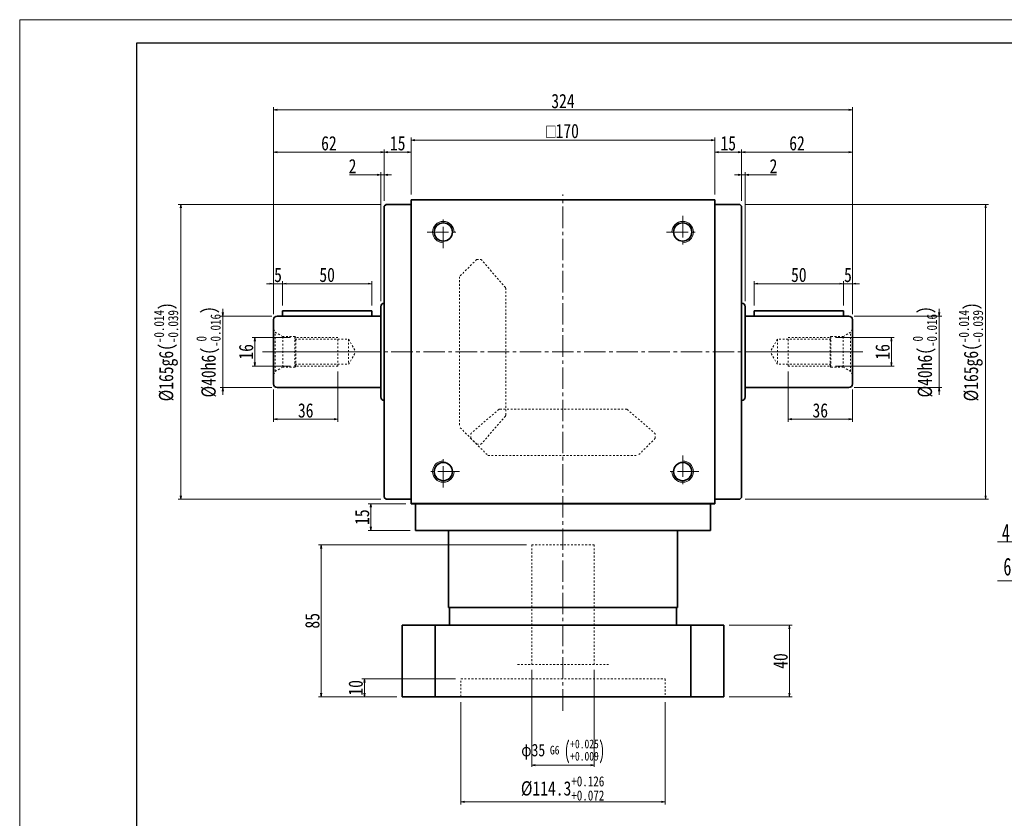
# Model space of a CAD drawing. Header units: millimetres. Extents: x -6 to 1156, y 0 to 776.
# Tile 2 of 6: x 0 to 551, y 329 to 776. Entities that reach past the tile are written whole.
import ezdxf

# ---------------------------------------------------------------- set-up
doc = ezdxf.new("R2010")
doc.units = ezdxf.units.MM
doc.linetypes.add('点画线', pattern=[18, 12, -2, 2, -2])
doc.linetypes.add('虚线', pattern=[2, 1, -1])
for name, color, linetype, lineweight in [('中心线层', 1, '点画线', 18), ('图框_外框线', 7, 'Continuous', 18), ('尺寸线层', 3, 'Continuous', 18), ('粗实线', 7, 'Continuous', 40), ('粗实线层', 7, 'Continuous', 35), ('虚线层', 6, '虚线', 18)]:
    doc.layers.add(name, color=color, linetype=linetype, lineweight=lineweight)
doc.styles.add('宋体', font='txt', dxfattribs={"width": 0.8})
doc.styles.add('标准', font='txt', dxfattribs={"width": 0.667})
doc.dimstyles.new('A水平标注$0', dxfattribs={"dimtxt": 3.5, "dimasz": 2, "dimexe": 1.5, "dimexo": 3, "dimgap": 1.1, "dimtad": 1, "dimtoh": 1, "dimdec": 4, "dimdsep": 46, "dimtxsty": '宋体', "dimblk": 'OPEN', "dimcen": 3, "dimclrd": 3, "dimclre": 3, "dimclrt": 6, "dimadec": 0, "dimazin": 0, "dimtm": 1e-09, "dimtfac": 1, "dimtdec": 4, "dimtix": 1, "dimtmove": 0, "dimatfit": 3, "dimldrblk": 'OPEN', "dimfxl": 0, "dimlwd": 13, "dimlwe": 13, "dimarcsym": 0})
doc.dimstyles.new('D直径标注φ25', dxfattribs={"dimtxt": 3.5, "dimasz": 2, "dimexe": 1, "dimexo": 3, "dimtad": 1, "dimtoh": 1, "dimdec": 1, "dimdsep": 46, "dimtxsty": '宋体', "dimblk": 'OPEN', "dimcen": 3, "dimclrd": 3, "dimclre": 3, "dimclrt": 130, "dimadec": 0, "dimazin": 0, "dimtm": 1e-09, "dimtfac": 1, "dimtdec": 1, "dimtmove": 0, "dimatfit": 0, "dimldrblk": 'OPEN', "dimfxl": 0, "dimlwd": 13, "dimlwe": 13, "dimarcsym": 0})

# ---------------------------------------------------------------- blocks, each defined once
blk = doc.blocks.new('m16螺纹中心孔_7_2')
at = {"layer": '中心线层', "linetype": '点画线', "lineweight": 18}
blk.add_line((49.71, 0), (-4.25, 0), dxfattribs=at)
at = {"layer": '粗实线层', "color": 6, "linetype": '虚线', "lineweight": 18}
for p, q in [((0, -12.65), (0, 12.65)), ((0, 12.65), (0.99, 10.93)), ((5.2, 8.5), (0.99, 10.93)), ((0.99, -10.93), (0.99, 10.93)), ((12, 8.5), (5.2, 8.5)), ((5.2, -8.5), (5.2, 8.5)), ((12.5, 8), (12, 8.5)), ((12, -8.5), (12, 8.5)), ((12, 7), (42, 7)), ((36, 8), (12.5, 8)), ((12.5, -8), (12.5, 8)), ((36, -8), (36, 8)), ((42, 7), (46.04, 0)), ((42, 7), (42, -7)), ((42, -7), (46.04, 0)), ((0, -12.65), (0.99, -10.93)), ((5.2, -8.5), (0.99, -10.93)), ((12, -8.5), (5.2, -8.5)), ((12, -7), (42, -7)), ((12.5, -8), (12, -8.5)), ((36, -8), (12.5, -8))]:
    blk.add_line(p, q, dxfattribs=at)
blk = doc.blocks.new('_Open')
at = {"color": 0, "linetype": 'ByBlock', "lineweight": -2}
for p, q in [((-1, 0.17), (0, 0)), ((-1, -0.17), (0, 0)), ((0, 0), (-1, 0))]:
    blk.add_line(p, q, dxfattribs=at)
blk = doc.blocks.new('*D16')
at = {"layer": 'Defpoints', "color": 0}
for p in [(389.08, 708.92), (219.08, 675.46), (389.08, 675.46)]:
    blk.add_point(p, dxfattribs=at)
at = {"layer": '尺寸线层', "color": 3, "lineweight": 13}
for p, q in [((219.08, 678.46), (219.08, 710.42)), ((221.08, 708.92), (387.08, 708.92)), ((389.08, 678.46), (389.08, 710.42))]:
    blk.add_line(p, q, dxfattribs=at)
at = {"layer": '尺寸线层', "color": 3, "lineweight": 13, "xscale": 2, "yscale": 2, "zscale": 2, "rotation": 180}
blk.add_blockref('_Open', (219.08, 708.92), dxfattribs=at)
at = {"layer": '尺寸线层', "color": 3, "lineweight": 13, "xscale": 2, "yscale": 2, "zscale": 2}
blk.add_blockref('_Open', (389.08, 708.92), dxfattribs=at)
at = {"layer": '尺寸线层', "color": 6, "insert": (303.86, 713.96), "char_height": 8, "attachment_point": 5, "style": '宋体'}
blk.add_mtext('{\\famgdt|b0|i0|c0|p0;o}{170}', dxfattribs=at)
blk = doc.blocks.new('*D17')
at = {"layer": 'Defpoints', "color": 0}
for p in [(204.08, 702.21), (219.08, 675.46), (204.08, 671.96)]:
    blk.add_point(p, dxfattribs=at)
at = {"layer": '尺寸线层', "color": 3, "lineweight": 13}
for p, q in [((204.08, 674.96), (204.08, 703.71)), ((217.08, 702.21), (206.08, 702.21)), ((219.08, 678.46), (219.08, 703.71))]:
    blk.add_line(p, q, dxfattribs=at)
at = {"layer": '尺寸线层', "color": 3, "lineweight": 13, "xscale": 2, "yscale": 2, "zscale": 2, "rotation": 180}
blk.add_blockref('_Open', (204.08, 702.21), dxfattribs=at)
at = {"layer": '尺寸线层', "color": 3, "lineweight": 13, "xscale": 2, "yscale": 2, "zscale": 2}
blk.add_blockref('_Open', (219.08, 702.21), dxfattribs=at)
at = {"layer": '尺寸线层', "color": 6, "insert": (211.58, 707.1), "char_height": 8, "attachment_point": 5, "style": '宋体'}
blk.add_mtext('15', dxfattribs=at)
blk = doc.blocks.new('*D18')
at = {"layer": 'Defpoints', "color": 0}
for p in [(404.08, 702.21), (389.08, 675.46), (404.08, 671.96)]:
    blk.add_point(p, dxfattribs=at)
at = {"layer": '尺寸线层', "color": 3, "lineweight": 13}
for p, q in [((389.08, 678.46), (389.08, 703.71)), ((391.08, 702.21), (402.08, 702.21)), ((404.08, 674.96), (404.08, 703.71))]:
    blk.add_line(p, q, dxfattribs=at)
at = {"layer": '尺寸线层', "color": 3, "lineweight": 13, "xscale": 2, "yscale": 2, "zscale": 2, "rotation": 180}
blk.add_blockref('_Open', (389.08, 702.21), dxfattribs=at)
at = {"layer": '尺寸线层', "color": 3, "lineweight": 13, "xscale": 2, "yscale": 2, "zscale": 2}
blk.add_blockref('_Open', (404.08, 702.21), dxfattribs=at)
at = {"layer": '尺寸线层', "color": 6, "insert": (396.58, 707.1), "char_height": 8, "attachment_point": 5, "style": '宋体'}
blk.add_mtext('15', dxfattribs=at)
blk = doc.blocks.new('*D19')
at = {"layer": 'Defpoints', "color": 0}
for p in [(142.08, 702.21), (204.08, 671.96), (142.08, 608.46)]:
    blk.add_point(p, dxfattribs=at)
at = {"layer": '尺寸线层', "color": 3, "lineweight": 13}
for p, q in [((142.08, 611.46), (142.08, 703.71)), ((202.08, 702.21), (144.08, 702.21)), ((204.08, 674.96), (204.08, 703.71))]:
    blk.add_line(p, q, dxfattribs=at)
at = {"layer": '尺寸线层', "color": 3, "lineweight": 13, "xscale": 2, "yscale": 2, "zscale": 2, "rotation": 180}
blk.add_blockref('_Open', (142.08, 702.21), dxfattribs=at)
at = {"layer": '尺寸线层', "color": 3, "lineweight": 13, "xscale": 2, "yscale": 2, "zscale": 2}
blk.add_blockref('_Open', (204.08, 702.21), dxfattribs=at)
at = {"layer": '尺寸线层', "color": 6, "insert": (173.08, 707.12), "char_height": 8, "attachment_point": 5, "style": '宋体'}
blk.add_mtext('62', dxfattribs=at)
blk = doc.blocks.new('*D20')
at = {"layer": 'Defpoints', "color": 0}
for p in [(202.08, 689.47), (204.08, 671.96), (202.08, 615.71)]:
    blk.add_point(p, dxfattribs=at)
at = {"layer": '尺寸线层', "color": 3, "lineweight": 13}
for p, q in [((184.53, 689.47), (189.07, 689.47)), ((189.07, 689.47), (200.08, 689.47)), ((202.08, 618.71), (202.08, 690.97)), ((204.08, 689.47), (202.08, 689.47)), ((204.08, 674.96), (204.08, 690.97)), ((206.08, 689.47), (208.08, 689.47))]:
    blk.add_line(p, q, dxfattribs=at)
at = {"layer": '尺寸线层', "color": 3, "lineweight": 13, "xscale": 2, "yscale": 2, "zscale": 2}
blk.add_blockref('_Open', (202.08, 689.47), dxfattribs=at)
at = {"layer": '尺寸线层', "color": 3, "lineweight": 13, "xscale": 2, "yscale": 2, "zscale": 2, "rotation": 180}
blk.add_blockref('_Open', (204.08, 689.47), dxfattribs=at)
at = {"layer": '尺寸线层', "color": 6, "insert": (186.3, 694.34), "char_height": 8, "attachment_point": 5, "style": '宋体'}
blk.add_mtext('2', dxfattribs=at)
blk = doc.blocks.new('*D21')
at = {"layer": 'Defpoints', "color": 0}
for p in [(466.08, 702.21), (404.08, 671.96), (466.08, 608.46)]:
    blk.add_point(p, dxfattribs=at)
at = {"layer": '尺寸线层', "color": 3, "lineweight": 13}
for p, q in [((404.08, 674.96), (404.08, 703.71)), ((406.08, 702.21), (464.08, 702.21)), ((466.08, 611.46), (466.08, 703.71))]:
    blk.add_line(p, q, dxfattribs=at)
at = {"layer": '尺寸线层', "color": 3, "lineweight": 13, "xscale": 2, "yscale": 2, "zscale": 2, "rotation": 180}
blk.add_blockref('_Open', (404.08, 702.21), dxfattribs=at)
at = {"layer": '尺寸线层', "color": 3, "lineweight": 13, "xscale": 2, "yscale": 2, "zscale": 2}
blk.add_blockref('_Open', (466.08, 702.21), dxfattribs=at)
at = {"layer": '尺寸线层', "color": 6, "insert": (435.08, 707.12), "char_height": 8, "attachment_point": 5, "style": '宋体'}
blk.add_mtext('62', dxfattribs=at)
blk = doc.blocks.new('*D22')
at = {"layer": 'Defpoints', "color": 0}
for p in [(406.08, 689.47), (404.08, 671.96), (406.08, 615.71)]:
    blk.add_point(p, dxfattribs=at)
at = {"layer": '尺寸线层', "color": 3, "lineweight": 13}
for p, q in [((402.08, 689.47), (400.08, 689.47)), ((404.08, 674.96), (404.08, 690.97)), ((404.08, 689.47), (406.08, 689.47)), ((406.08, 618.71), (406.08, 690.97)), ((419.1, 689.47), (408.08, 689.47)), ((423.64, 689.47), (419.1, 689.47))]:
    blk.add_line(p, q, dxfattribs=at)
at = {"layer": '尺寸线层', "color": 3, "lineweight": 13, "xscale": 2, "yscale": 2, "zscale": 2}
blk.add_blockref('_Open', (404.08, 689.47), dxfattribs=at)
at = {"layer": '尺寸线层', "color": 3, "lineweight": 13, "xscale": 2, "yscale": 2, "zscale": 2, "rotation": 180}
blk.add_blockref('_Open', (406.08, 689.47), dxfattribs=at)
at = {"layer": '尺寸线层', "color": 6, "insert": (421.87, 694.34), "char_height": 8, "attachment_point": 5, "style": '宋体'}
blk.add_mtext('2', dxfattribs=at)
blk = doc.blocks.new('*D23')
at = {"layer": 'Defpoints', "color": 0}
for p in [(142.08, 725.81), (142.08, 608.46), (466.08, 608.46)]:
    blk.add_point(p, dxfattribs=at)
at = {"layer": '尺寸线层', "color": 3, "lineweight": 13}
for p, q in [((142.08, 611.46), (142.08, 727.31)), ((464.08, 725.81), (144.08, 725.81)), ((466.08, 611.46), (466.08, 727.31))]:
    blk.add_line(p, q, dxfattribs=at)
at = {"layer": '尺寸线层', "color": 3, "lineweight": 13, "xscale": 2, "yscale": 2, "zscale": 2, "rotation": 180}
blk.add_blockref('_Open', (142.08, 725.81), dxfattribs=at)
at = {"layer": '尺寸线层', "color": 3, "lineweight": 13, "xscale": 2, "yscale": 2, "zscale": 2}
blk.add_blockref('_Open', (466.08, 725.81), dxfattribs=at)
at = {"layer": '尺寸线层', "color": 6, "insert": (304.08, 730.72), "char_height": 8, "attachment_point": 5, "style": '宋体'}
blk.add_mtext('324', dxfattribs=at)
blk = doc.blocks.new('*D24')
at = {"layer": 'Defpoints', "color": 0}
for p in [(144.08, 610.46), (113.64, 570.46), (144.08, 570.46)]:
    blk.add_point(p, dxfattribs=at)
at = {"layer": '尺寸线层', "color": 3, "lineweight": 13}
for p, q in [((113.64, 612.46), (113.64, 614.46)), ((141.08, 610.46), (112.14, 610.46)), ((113.64, 610.46), (113.64, 570.46)), ((141.08, 570.46), (112.14, 570.46)), ((113.64, 568.46), (113.64, 566.46))]:
    blk.add_line(p, q, dxfattribs=at)
at = {"layer": '尺寸线层', "color": 3, "lineweight": 13, "xscale": 2, "yscale": 2, "zscale": 2}
for p, rotation in [((113.64, 610.46), 270), ((113.64, 570.46), 90)]:
    blk.add_blockref('_Open', p, dxfattribs=dict(at, rotation=rotation))
at = {"layer": '尺寸线层', "color": 6, "insert": (105.67, 590.46), "char_height": 8, "attachment_point": 5, "rotation": 90, "style": '宋体'}
blk.add_mtext('{\\A1;\\A1;%%C40h6({\\H0.707107x;\\S 0^ -0.016;})}', dxfattribs=at)
blk = doc.blocks.new('*D25')
at = {"layer": 'Defpoints', "color": 0}
for p in [(205.08, 672.96), (90.16, 507.96), (205.08, 507.96)]:
    blk.add_point(p, dxfattribs=at)
at = {"layer": '尺寸线层', "color": 3, "lineweight": 13}
for p, q in [((202.08, 672.96), (88.66, 672.96)), ((90.16, 670.96), (90.16, 509.96)), ((202.08, 507.96), (88.66, 507.96))]:
    blk.add_line(p, q, dxfattribs=at)
at = {"layer": '尺寸线层', "color": 3, "lineweight": 13, "xscale": 2, "yscale": 2, "zscale": 2}
for p, rotation in [((90.16, 672.96), 90), ((90.16, 507.96), 270)]:
    blk.add_blockref('_Open', p, dxfattribs=dict(at, rotation=rotation))
at = {"layer": '尺寸线层', "color": 6, "insert": (81.93, 590.46), "char_height": 8, "attachment_point": 5, "rotation": 90, "style": '宋体'}
blk.add_mtext('{\\A1;\\A1;%%C165g6({\\H0.707107x;\\S-0.014^ -0.039;})}', dxfattribs=at)
blk = doc.blocks.new('*D26')
at = {"layer": 'Defpoints', "color": 0}
for p in [(154.58, 598.46), (131.65, 582.46), (154.58, 582.46)]:
    blk.add_point(p, dxfattribs=at)
at = {"layer": '尺寸线层', "color": 3, "lineweight": 13}
for p, q in [((151.58, 598.46), (130.15, 598.46)), ((131.65, 596.46), (131.65, 584.46)), ((151.58, 582.46), (130.15, 582.46))]:
    blk.add_line(p, q, dxfattribs=at)
at = {"layer": '尺寸线层', "color": 3, "lineweight": 13, "xscale": 2, "yscale": 2, "zscale": 2}
for p, rotation in [((131.65, 598.46), 90), ((131.65, 582.46), 270)]:
    blk.add_blockref('_Open', p, dxfattribs=dict(at, rotation=rotation))
at = {"layer": '尺寸线层', "color": 6, "insert": (126.74, 590.46), "char_height": 8, "attachment_point": 5, "rotation": 90, "style": '宋体'}
blk.add_mtext('16', dxfattribs=at)
blk = doc.blocks.new('*D27')
at = {"layer": 'Defpoints', "color": 0}
for p in [(178.08, 582.46), (142.08, 572.46), (178.08, 552.72)]:
    blk.add_point(p, dxfattribs=at)
at = {"layer": '尺寸线层', "color": 3, "lineweight": 13}
for p, q in [((178.08, 579.46), (178.08, 551.22)), ((142.08, 569.46), (142.08, 551.22)), ((144.08, 552.72), (176.08, 552.72))]:
    blk.add_line(p, q, dxfattribs=at)
at = {"layer": '尺寸线层', "color": 3, "lineweight": 13, "xscale": 2, "yscale": 2, "zscale": 2, "rotation": 180}
blk.add_blockref('_Open', (142.08, 552.72), dxfattribs=at)
at = {"layer": '尺寸线层', "color": 3, "lineweight": 13, "xscale": 2, "yscale": 2, "zscale": 2}
blk.add_blockref('_Open', (178.08, 552.72), dxfattribs=at)
at = {"layer": '尺寸线层', "color": 6, "insert": (160.08, 557.63), "char_height": 8, "attachment_point": 5, "style": '宋体'}
blk.add_mtext('36', dxfattribs=at)
blk = doc.blocks.new('*D28')
at = {"layer": 'Defpoints', "color": 0}
for p in [(147.08, 628.57), (147.08, 613.46), (142.08, 608.46)]:
    blk.add_point(p, dxfattribs=at)
at = {"layer": '尺寸线层', "color": 3, "lineweight": 13}
for p, q in [((140.08, 628.57), (138.08, 628.57)), ((142.08, 611.46), (142.08, 630.07)), ((142.08, 628.57), (147.08, 628.57)), ((147.08, 616.46), (147.08, 630.07)), ((149.08, 628.57), (151.08, 628.57))]:
    blk.add_line(p, q, dxfattribs=at)
at = {"layer": '尺寸线层', "color": 3, "lineweight": 13, "xscale": 2, "yscale": 2, "zscale": 2}
blk.add_blockref('_Open', (142.08, 628.57), dxfattribs=at)
at = {"layer": '尺寸线层', "color": 3, "lineweight": 13, "xscale": 2, "yscale": 2, "zscale": 2, "rotation": 180}
blk.add_blockref('_Open', (147.08, 628.57), dxfattribs=at)
at = {"layer": '尺寸线层', "color": 6, "insert": (144.58, 633.44), "char_height": 8, "attachment_point": 5, "style": '宋体'}
blk.add_mtext('5', dxfattribs=at)
blk = doc.blocks.new('*D29')
at = {"layer": 'Defpoints', "color": 0}
for p in [(197.08, 628.57), (147.08, 613.46), (197.08, 613.46)]:
    blk.add_point(p, dxfattribs=at)
at = {"layer": '尺寸线层', "color": 3, "lineweight": 13}
for p, q in [((147.08, 616.46), (147.08, 630.07)), ((149.08, 628.57), (195.08, 628.57)), ((197.08, 616.46), (197.08, 630.07))]:
    blk.add_line(p, q, dxfattribs=at)
at = {"layer": '尺寸线层', "color": 3, "lineweight": 13, "xscale": 2, "yscale": 2, "zscale": 2, "rotation": 180}
blk.add_blockref('_Open', (147.08, 628.57), dxfattribs=at)
at = {"layer": '尺寸线层', "color": 3, "lineweight": 13, "xscale": 2, "yscale": 2, "zscale": 2}
blk.add_blockref('_Open', (197.08, 628.57), dxfattribs=at)
at = {"layer": '尺寸线层', "color": 6, "insert": (172.08, 633.48), "char_height": 8, "attachment_point": 5, "style": '宋体'}
blk.add_mtext('50', dxfattribs=at)
blk = doc.blocks.new('*D30')
at = {"layer": 'Defpoints', "color": 0}
for p in [(461.08, 628.57), (461.08, 613.46), (466.08, 608.46)]:
    blk.add_point(p, dxfattribs=at)
at = {"layer": '尺寸线层', "color": 3, "lineweight": 13}
for p, q in [((459.08, 628.57), (457.08, 628.57)), ((461.08, 616.46), (461.08, 630.07)), ((466.08, 628.57), (461.08, 628.57)), ((466.08, 611.46), (466.08, 630.07)), ((468.08, 628.57), (470.08, 628.57))]:
    blk.add_line(p, q, dxfattribs=at)
at = {"layer": '尺寸线层', "color": 3, "lineweight": 13, "xscale": 2, "yscale": 2, "zscale": 2}
blk.add_blockref('_Open', (461.08, 628.57), dxfattribs=at)
at = {"layer": '尺寸线层', "color": 3, "lineweight": 13, "xscale": 2, "yscale": 2, "zscale": 2, "rotation": 180}
blk.add_blockref('_Open', (466.08, 628.57), dxfattribs=at)
at = {"layer": '尺寸线层', "color": 6, "insert": (463.58, 633.44), "char_height": 8, "attachment_point": 5, "style": '宋体'}
blk.add_mtext('5', dxfattribs=at)
blk = doc.blocks.new('*D31')
at = {"layer": 'Defpoints', "color": 0}
for p in [(411.08, 628.57), (411.08, 613.46), (461.08, 613.46)]:
    blk.add_point(p, dxfattribs=at)
at = {"layer": '尺寸线层', "color": 3, "lineweight": 13}
for p, q in [((411.08, 616.46), (411.08, 630.07)), ((459.08, 628.57), (413.08, 628.57)), ((461.08, 616.46), (461.08, 630.07))]:
    blk.add_line(p, q, dxfattribs=at)
at = {"layer": '尺寸线层', "color": 3, "lineweight": 13, "xscale": 2, "yscale": 2, "zscale": 2, "rotation": 180}
blk.add_blockref('_Open', (411.08, 628.57), dxfattribs=at)
at = {"layer": '尺寸线层', "color": 3, "lineweight": 13, "xscale": 2, "yscale": 2, "zscale": 2}
blk.add_blockref('_Open', (461.08, 628.57), dxfattribs=at)
at = {"layer": '尺寸线层', "color": 6, "insert": (436.08, 633.48), "char_height": 8, "attachment_point": 5, "style": '宋体'}
blk.add_mtext('50', dxfattribs=at)
blk = doc.blocks.new('*D32')
at = {"layer": 'Defpoints', "color": 0}
for p in [(430.08, 582.46), (466.08, 572.46), (430.08, 552.72)]:
    blk.add_point(p, dxfattribs=at)
at = {"layer": '尺寸线层', "color": 3, "lineweight": 13}
for p, q in [((430.08, 579.46), (430.08, 551.22)), ((466.08, 569.46), (466.08, 551.22)), ((464.08, 552.72), (432.08, 552.72))]:
    blk.add_line(p, q, dxfattribs=at)
at = {"layer": '尺寸线层', "color": 3, "lineweight": 13, "xscale": 2, "yscale": 2, "zscale": 2, "rotation": 180}
blk.add_blockref('_Open', (430.08, 552.72), dxfattribs=at)
at = {"layer": '尺寸线层', "color": 3, "lineweight": 13, "xscale": 2, "yscale": 2, "zscale": 2}
blk.add_blockref('_Open', (466.08, 552.72), dxfattribs=at)
at = {"layer": '尺寸线层', "color": 6, "insert": (448.08, 557.63), "char_height": 8, "attachment_point": 5, "style": '宋体'}
blk.add_mtext('36', dxfattribs=at)
blk = doc.blocks.new('*D33')
at = {"layer": 'Defpoints', "color": 0}
for p in [(464.08, 610.46), (464.08, 570.46), (514.57, 570.46)]:
    blk.add_point(p, dxfattribs=at)
at = {"layer": '尺寸线层', "color": 3, "lineweight": 13}
for p, q in [((514.57, 612.46), (514.57, 614.46)), ((467.08, 610.46), (516.07, 610.46)), ((514.57, 610.46), (514.57, 570.46)), ((467.08, 570.46), (516.07, 570.46)), ((514.57, 568.46), (514.57, 566.46))]:
    blk.add_line(p, q, dxfattribs=at)
at = {"layer": '尺寸线层', "color": 3, "lineweight": 13, "xscale": 2, "yscale": 2, "zscale": 2}
for p, rotation in [((514.57, 610.46), 270), ((514.57, 570.46), 90)]:
    blk.add_blockref('_Open', p, dxfattribs=dict(at, rotation=rotation))
at = {"layer": '尺寸线层', "color": 6, "insert": (506.61, 590.46), "char_height": 8, "attachment_point": 5, "rotation": 90, "style": '宋体'}
blk.add_mtext('{\\A1;\\A1;%%C40h6({\\H0.707107x;\\S 0^ -0.016;})}', dxfattribs=at)
blk = doc.blocks.new('*D34')
at = {"layer": 'Defpoints', "color": 0}
for p in [(403.08, 672.96), (403.08, 507.96), (540.65, 507.96)]:
    blk.add_point(p, dxfattribs=at)
at = {"layer": '尺寸线层', "color": 3, "lineweight": 13}
for p, q in [((406.08, 672.96), (542.15, 672.96)), ((540.65, 670.96), (540.65, 509.96)), ((406.08, 507.96), (542.15, 507.96))]:
    blk.add_line(p, q, dxfattribs=at)
at = {"layer": '尺寸线层', "color": 3, "lineweight": 13, "xscale": 2, "yscale": 2, "zscale": 2}
for p, rotation in [((540.65, 672.96), 90), ((540.65, 507.96), 270)]:
    blk.add_blockref('_Open', p, dxfattribs=dict(at, rotation=rotation))
at = {"layer": '尺寸线层', "color": 6, "insert": (532.41, 590.46), "char_height": 8, "attachment_point": 5, "rotation": 90, "style": '宋体'}
blk.add_mtext('{\\A1;\\A1;%%C165g6({\\H0.707107x;\\S-0.014^ -0.039;})}', dxfattribs=at)
blk = doc.blocks.new('*D35')
at = {"layer": 'Defpoints', "color": 0}
for p in [(453.58, 598.46), (453.58, 582.46), (487.89, 582.46)]:
    blk.add_point(p, dxfattribs=at)
at = {"layer": '尺寸线层', "color": 3, "lineweight": 13}
for p, q in [((456.58, 598.46), (489.39, 598.46)), ((487.89, 596.46), (487.89, 584.46)), ((456.58, 582.46), (489.39, 582.46))]:
    blk.add_line(p, q, dxfattribs=at)
at = {"layer": '尺寸线层', "color": 3, "lineweight": 13, "xscale": 2, "yscale": 2, "zscale": 2}
for p, rotation in [((487.89, 598.46), 90), ((487.89, 582.46), 270)]:
    blk.add_blockref('_Open', p, dxfattribs=dict(at, rotation=rotation))
at = {"layer": '尺寸线层', "color": 6, "insert": (482.98, 590.46), "char_height": 8, "attachment_point": 5, "rotation": 90, "style": '宋体'}
blk.add_mtext('16', dxfattribs=at)
blk = doc.blocks.new('*X13')
at = {"layer": '尺寸线层', "linetype": 'Continuous'}
blk.add_hatch(color=0, dxfattribs=at).paths.add_polyline_path([(39.19, 56.94), (35.35, 47.73), (33.2, 48.96)], flags=0)
at = {"layer": '尺寸线层', "color": 0, "linetype": 'Continuous'}
blk.add_line((39.19, 56.94), (6.6, 0), dxfattribs=at)
at = {"layer": '尺寸线层', "color": 0}
for p, q in [((0, 21.9), (-32.12, 21.9)), ((0, 0), (0, 21.9)), ((0, 0), (-32.12, 0)), ((6.6, 0), (0, 0))]:
    blk.add_line(p, q, dxfattribs=at)
at = {"layer": '尺寸线层', "color": 0, "insert": (-4.95, 1.98), "char_height": 9.9, "width": 54.3323, "attachment_point": 9, "line_spacing_factor": 1.15057, "style": '标准'}
blk.add_mtext('\\T1.1;4-M12\\P6个面', dxfattribs=at)
blk = doc.blocks.new('*D46')
at = {"layer": 'Defpoints', "color": 0}
for p in [(219.08, 505.46), (196.57, 490.46), (221.58, 490.46)]:
    blk.add_point(p, dxfattribs=at)
at = {"layer": '尺寸线层', "color": 3, "lineweight": 13}
for p, q in [((216.08, 505.46), (195.07, 505.46)), ((196.57, 503.46), (196.57, 492.46)), ((218.58, 490.46), (195.07, 490.46))]:
    blk.add_line(p, q, dxfattribs=at)
at = {"layer": '尺寸线层', "color": 3, "lineweight": 13, "xscale": 2, "yscale": 2, "zscale": 2}
for p, rotation in [((196.57, 505.46), 90), ((196.57, 490.46), 270)]:
    blk.add_blockref('_Open', p, dxfattribs=dict(at, rotation=rotation))
at = {"layer": '尺寸线层', "color": 6, "insert": (191.68, 497.96), "char_height": 8, "attachment_point": 5, "rotation": 90, "style": '宋体'}
blk.add_mtext('15', dxfattribs=at)
blk = doc.blocks.new('*D48')
at = {"layer": 'Defpoints', "color": 0}
for p in [(246.93, 397.46), (361.23, 397.46), (361.23, 338.73)]:
    blk.add_point(p, dxfattribs=at)
at = {"layer": '尺寸线层', "color": 3, "lineweight": 13}
for p, q in [((246.93, 394.46), (246.93, 337.23)), ((361.23, 394.46), (361.23, 337.23)), ((248.93, 338.73), (359.23, 338.73))]:
    blk.add_line(p, q, dxfattribs=at)
at = {"layer": '尺寸线层', "color": 3, "lineweight": 13, "xscale": 2, "yscale": 2, "zscale": 2, "rotation": 180}
blk.add_blockref('_Open', (246.93, 338.73), dxfattribs=at)
at = {"layer": '尺寸线层', "color": 3, "lineweight": 13, "xscale": 2, "yscale": 2, "zscale": 2}
blk.add_blockref('_Open', (361.23, 338.73), dxfattribs=at)
at = {"layer": '尺寸线层', "color": 6, "insert": (303.86, 346.2), "char_height": 8, "attachment_point": 5, "style": '宋体'}
blk.add_mtext('{\\A1;\\A1;%%C114.3{\\H0.707107x;\\S+0.126^ +0.072;}}', dxfattribs=at)
blk = doc.blocks.new('*D49')
at = {"layer": 'Defpoints', "color": 0}
for p in [(193, 407.46), (246.93, 407.46), (214.08, 397.46)]:
    blk.add_point(p, dxfattribs=at)
at = {"layer": '尺寸线层', "color": 3, "lineweight": 13}
for p, q in [((243.93, 407.46), (191.5, 407.46)), ((193, 399.46), (193, 405.46)), ((211.08, 397.46), (191.5, 397.46))]:
    blk.add_line(p, q, dxfattribs=at)
at = {"layer": '尺寸线层', "color": 3, "lineweight": 13, "xscale": 2, "yscale": 2, "zscale": 2}
for p, rotation in [((193, 407.46), 90), ((193, 397.46), 270)]:
    blk.add_blockref('_Open', p, dxfattribs=dict(at, rotation=rotation))
at = {"layer": '尺寸线层', "color": 6, "insert": (188.09, 402.46), "char_height": 8, "attachment_point": 5, "rotation": 90, "style": '宋体'}
blk.add_mtext('10', dxfattribs=at)
blk = doc.blocks.new('*D50')
at = {"layer": 'Defpoints', "color": 0}
for p in [(168.74, 482.46), (286.58, 482.46), (214.08, 397.46)]:
    blk.add_point(p, dxfattribs=at)
at = {"layer": '尺寸线层', "color": 3, "lineweight": 13}
for p, q in [((283.58, 482.46), (167.24, 482.46)), ((168.74, 399.46), (168.74, 480.46)), ((211.08, 397.46), (167.24, 397.46))]:
    blk.add_line(p, q, dxfattribs=at)
at = {"layer": '尺寸线层', "color": 3, "lineweight": 13, "xscale": 2, "yscale": 2, "zscale": 2}
for p, rotation in [((168.74, 482.46), 90), ((168.74, 397.46), 270)]:
    blk.add_blockref('_Open', p, dxfattribs=dict(at, rotation=rotation))
at = {"layer": '尺寸线层', "color": 6, "insert": (163.83, 439.96), "char_height": 8, "attachment_point": 5, "rotation": 90, "style": '宋体'}
blk.add_mtext('85', dxfattribs=at)
blk = doc.blocks.new('*D54')
at = {"layer": 'Defpoints', "color": 0}
for p in [(394.08, 437.46), (430.79, 437.46), (394.08, 397.46)]:
    blk.add_point(p, dxfattribs=at)
at = {"layer": '尺寸线层', "color": 3, "lineweight": 13}
for p, q in [((397.08, 437.46), (432.29, 437.46)), ((430.79, 399.46), (430.79, 435.46)), ((397.08, 397.46), (432.29, 397.46))]:
    blk.add_line(p, q, dxfattribs=at)
at = {"layer": '尺寸线层', "color": 3, "lineweight": 13, "xscale": 2, "yscale": 2, "zscale": 2}
for p, rotation in [((430.79, 437.46), 90), ((430.79, 397.46), 270)]:
    blk.add_blockref('_Open', p, dxfattribs=dict(at, rotation=rotation))
at = {"layer": '尺寸线层', "color": 6, "insert": (425.88, 417.46), "char_height": 8, "attachment_point": 5, "rotation": 90, "style": '宋体'}
blk.add_mtext('40', dxfattribs=at)
blk = doc.blocks.new('*D73')
at = {"color": 3, "lineweight": 13}
for p, q in [((286.58, 412.46), (286.58, 358.22)), ((321.58, 412.46), (321.58, 358.22)), ((288.58, 359.22), (319.58, 359.22))]:
    blk.add_line(p, q, dxfattribs=at)
at = {"layer": 'Defpoints', "color": 0}
for p in [(286.58, 415.46), (321.58, 415.46), (321.58, 359.22)]:
    blk.add_point(p, dxfattribs=at)
at = {"color": 3, "lineweight": 13, "xscale": 2, "yscale": 2, "zscale": 2, "rotation": 180}
blk.add_blockref('_Open', (286.58, 359.22), dxfattribs=at)
at = {"color": 3, "lineweight": 13, "xscale": 2, "yscale": 2, "zscale": 2}
blk.add_blockref('_Open', (321.58, 359.22), dxfattribs=at)
at = {"color": 130, "insert": (304.08, 366.82), "char_height": 7, "attachment_point": 5, "style": '宋体'}
blk.add_mtext('{\\A1;φ35{}{{\\H0.7x;\\C2; G6 {\\H2x;\\W0.5;(}\\S+0.025^ +0.009;{\\H2x;\\W0.5;)}}}}', dxfattribs=at)

msp = doc.modelspace()

# ---------------------------------------------------------------- linework, layer by layer
at = {"color": 6, "linetype": '虚线', "lineweight": 18}
for p, q in [((255.734, 642.11173), (246.084, 632.46173)), ((255.734, 642.11173), (257.85895, 642.11173)), ((271.83251, 626.38157), (258.61746, 641.76339)), ((246.084, 632.46173), (246.084, 548.46173)), ((272.074, 555.19354), (272.074, 625.72991)), ((268.16415, 558.21024), (252.78234, 544.99519)), ((268.81581, 558.45173), (339.35218, 558.45173)), ((340.00384, 558.21024), (355.38566, 544.99519)), ((271.83251, 554.54188), (258.61746, 539.16006)), ((255.734, 538.81173), (246.084, 548.46173)), ((252.434, 542.11173), (252.434, 544.23668)), ((252.434, 542.11173), (262.084, 532.46173)), ((355.734, 542.11173), (346.084, 532.46173)), ((355.734, 542.11173), (355.734, 544.23668)), ((255.734, 538.81173), (257.85895, 538.81173)), ((262.084, 532.46173), (346.084, 532.46173))]:
    msp.add_line(p, q, dxfattribs=at)
for centre, start, end in [((257.85895, 641.11173), 40.667, 90), ((271.074, 625.72991), 0, 40.667), ((268.81581, 557.45173), 90, 130.667), ((339.35218, 557.45173), 49.333, 90), ((271.074, 555.19354), 319.333, 0), ((253.434, 544.23668), 130.667, 180), ((354.734, 544.23668), 0, 49.333), ((257.85895, 539.81173), 270, 319.333)]:
    msp.add_arc(centre, 1, start, end, dxfattribs=at)
at = {"layer": '中心线层'}
for p, q in [((304.084, 389.68372), (304.084, 678.46173)), ((237.084, 648.46173), (237.084, 666.46173)), ((371.084, 666.46173), (371.084, 648.46173)), ((228.084, 657.46173), (246.084, 657.46173)), ((362.084, 657.46173), (380.084, 657.46173)), ((135.95664, 590.46173), (472.21136, 590.46173)), ((237.084, 514.46173), (237.084, 532.46173)), ((371.084, 532.46173), (371.084, 514.46173)), ((246.084, 523.46173), (228.084, 523.46173)), ((380.084, 523.46173), (362.084, 523.46173))]:
    msp.add_line(p, q, dxfattribs=at)
at = {"layer": '图框_外框线', "color": 3}
msp.add_lwpolyline([(0, 0), (1097.76949, 0), (1097.76949, 776.27985), (0, 776.27985)], close=True, dxfattribs=at)
at = {"layer": '图框_外框线', "color": 3, "lineweight": 25}
msp.add_lwpolyline([(65.34342, 13.06868), (1084.7008, 13.06868), (1084.7008, 763.21117), (65.34342, 763.21117)], close=True, dxfattribs=at)
at = {"layer": '粗实线', "lineweight": 40}
for p, q in [((389.084, 505.46173), (219.084, 505.46173)), ((369.084, 505.46173), (239.08356, 505.46173))]:
    msp.add_line(p, q, dxfattribs=at)
at = {"layer": '粗实线层'}
for p, q in [((205.084, 672.96173), (204.084, 671.96173)), ((219.084, 672.96173), (205.084, 672.96173)), ((219.084, 505.46173), (219.084, 675.46173)), ((219.084, 675.46173), (389.084, 675.46173)), ((389.084, 505.46173), (389.084, 675.46173)), ((389.084, 672.96173), (403.084, 672.96173)), ((403.084, 672.96173), (404.084, 671.96173)), ((204.084, 671.96173), (204.084, 508.96173)), ((404.084, 671.96173), (404.084, 508.96173)), ((147.084, 613.46173), (147.084, 610.46173)), ((147.084, 613.46173), (197.084, 613.46173)), ((197.084, 613.46173), (197.084, 610.46173)), ((202.084, 615.71173), (202.084, 565.21173)), ((406.084, 615.71173), (406.084, 565.21173)), ((461.084, 613.46173), (411.084, 613.46173)), ((411.084, 613.46173), (411.084, 610.46173)), ((461.084, 613.46173), (461.084, 610.46173)), ((142.084, 608.46173), (142.084, 572.46173)), ((144.084, 610.46173), (202.084, 610.46173)), ((464.084, 610.46173), (406.084, 610.46173)), ((466.084, 608.46173), (466.084, 572.46173)), ((144.084, 570.46173), (202.084, 570.46173)), ((464.084, 570.46173), (406.084, 570.46173)), ((204.084, 508.96173), (205.084, 507.96173)), ((219.084, 507.96173), (205.084, 507.96173)), ((389.084, 507.96173), (403.084, 507.96173)), ((404.084, 508.96173), (403.084, 507.96173)), ((221.584, 505.46173), (221.584, 490.46173)), ((386.584, 505.46173), (386.584, 490.46173)), ((221.584, 490.46173), (386.584, 490.46173)), ((240.084, 447.46173), (240.084, 490.46173)), ((368.084, 447.46173), (368.084, 490.46173)), ((240.084, 447.46173), (368.084, 447.46173)), ((240.584, 437.46173), (240.584, 447.46173)), ((367.584, 437.46173), (367.584, 447.46173)), ((214.084, 437.46173), (394.084, 437.46173)), ((214.084, 437.46173), (214.084, 397.46173)), ((232.49489, 397.46173), (232.49489, 437.46173)), ((375.6731, 397.46173), (375.6731, 437.46173)), ((394.084, 397.46173), (394.084, 437.46173)), ((214.084, 397.46173), (394.084, 397.46173))]:
    msp.add_line(p, q, dxfattribs=at)
for centre in [(237.084, 657.46173), (371.084, 657.46173), (237.084, 523.46173), (371.084, 523.46173)]:
    msp.add_circle(centre, 5.1, dxfattribs=at)
at = {"layer": '粗实线层', "lineweight": 18}
for centre, start, end in [((237.084, 657.46173), 0, 270), ((371.084, 657.46173), 270, 180), ((237.084, 523.46173), 90, 360), ((371.084, 523.46173), 180, 90)]:
    msp.add_arc(centre, 6, start, end, dxfattribs=at)
at = {"layer": '粗实线层'}
for centre, start, end in [((204.084, 615.71173), 90, 180), ((404.084, 615.71173), 0, 90), ((144.084, 608.46173), 90, 180), ((464.084, 608.46173), 0, 90), ((144.084, 572.46173), 180, 270), ((464.084, 572.46173), 270, 0), ((204.084, 565.21173), 180, 270), ((404.084, 565.21173), 270, 0)]:
    msp.add_arc(centre, 2, start, end, dxfattribs=at)
at = {"layer": '虚线层'}
for p, q in [((286.584, 415.46173), (286.584, 482.46173)), ((286.584, 482.46173), (321.584, 482.46173)), ((321.584, 482.46173), (321.584, 415.46173)), ((278.67039, 415.46173), (329.49761, 415.46173)), ((246.934, 397.46173), (246.934, 407.46173)), ((246.934, 407.46173), (361.234, 407.46173)), ((361.234, 407.46173), (361.234, 397.46173))]:
    msp.add_line(p, q, dxfattribs=at)

# ---------------------------------------------------------------- block references
at = {"layer": '尺寸线层'}
msp.add_blockref('*X13', (579.35087, 462.27943), dxfattribs=at)
at = {"layer": '粗实线层'}
msp.add_blockref('m16螺纹中心孔_7_2', (142.084, 590.46173), dxfattribs=at)
at = {"layer": '粗实线层', "xscale": -1}
msp.add_blockref('m16螺纹中心孔_7_2', (466.084, 590.46173), dxfattribs=at)

# ---------------------------------------------------------------- dimensions: what is measured, and where the dimension line sits
dim = msp.add_linear_dim(base=(321.584, 359.22166), p1=(286.584, 415.46173), p2=(321.584, 415.46173), text='{\\A1;φ<>{}{{\\H0.7x;\\C2; G6 {\\H2x;\\W0.5;(}\\S+0.025^ +0.009;{\\H2x;\\W0.5;)}}}}', dimstyle='D直径标注φ25', override={"dimtxt": 7, "dimgap": 1, "dimtad": 1, "dimjust": 0, "dimdec": 1, "dimlfac": 1, "dimpost": '<>', "dimse1": 0, "dimse2": 0, "dimsd1": 0, "dimsd2": 0, "dimtol": 0, "dimlim": 0, "dimtp": 0.025, "dimtm": -0.009, "dimtdec": 5, "dimtofl": 1, "dimtvp": 0.1})
dim.commit()
dim.dimension.update_dxf_attribs({"geometry": '*D73', "text_midpoint": (304.084, 359.22166), "dimtype": 160})
at = {"layer": '尺寸线层'}
for base, p1, p2, picture, middle in [((142.084, 725.80825), (466.084, 608.46173), (142.084, 608.46173), '*D23', (304.084, 730.71887)), ((142.084, 702.21325), (204.084, 671.96173), (142.084, 608.46173), '*D19', (173.084, 707.12387)), ((204.084, 702.21325), (219.084, 675.46173), (204.084, 671.96173), '*D17', (211.584, 707.10152)), ((404.084, 702.21325), (389.084, 675.46173), (404.084, 671.96173), '*D18', (396.584, 707.10152)), ((466.084, 702.21325), (404.084, 671.96173), (466.084, 608.46173), '*D21', (435.084, 707.12387)), ((147.084, 628.57255), (142.084, 608.46173), (147.084, 613.46173), '*D28', (144.584, 633.43847)), ((197.084, 628.57255), (147.084, 613.46173), (197.084, 613.46173), '*D29', (172.084, 633.48316)), ((411.084, 628.57255), (461.084, 613.46173), (411.084, 613.46173), '*D31', (436.084, 633.48316)), ((461.084, 628.57255), (466.084, 608.46173), (461.084, 613.46173), '*D30', (463.584, 633.43847)), ((178.084, 552.71899), (142.084, 572.46173), (178.084, 582.46173), '*D27', (160.084, 557.62961)), ((430.084, 552.71899), (466.084, 572.46173), (430.084, 582.46173), '*D32', (448.084, 557.62961))]:
    dim = msp.add_linear_dim(base=base, p1=p1, p2=p2, dimstyle='A水平标注$0', override={"dimtxt": 8, "dimgap": 1, "dimblk": 'Open', "dimtfill": 1, "dimtfillclr": 256}, dxfattribs=at)
    dim.commit()
    dim.dimension.update_dxf_attribs({"geometry": picture, "text_midpoint": middle})
for base, p1, p2, text, override, picture, middle in [((389.084, 708.91512), (219.084, 675.46173), (389.084, 675.46173), '{\\famgdt|b0|i0|c0|p0;o}{<>}', {"dimtxt": 8, "dimgap": 1, "dimtad": 1, "dimdec": 4, "dimlfac": 1, "dimpost": '<>', "dimblk": 'Open', "dimse1": 0, "dimse2": 0, "dimsd1": 0, "dimsd2": 0, "dimtofl": 1, "dimtvp": 0.1, "dimtfill": 1, "dimtfillclr": 256}, '*D16', (303.86096, 708.91512)), ((361.234, 338.72632), (246.934, 397.46173), (361.234, 397.46173), '{\\A1;\\A1;%%C114.3{\\H0.707107x;\\S+0.126^ +0.072;}}', {"dimtxt": 8, "dimgap": 1, "dimblk": 'Open', "dimtp": 0.126, "dimtm": -0.072, "dimtdec": 3, "dimtfill": 1, "dimtfillclr": 256, "dimtzin": 8}, '*D48', (303.86096, 338.72632))]:
    dim = msp.add_linear_dim(base=base, p1=p1, p2=p2, text=text, dimstyle='A水平标注$0', override=override, dxfattribs=at)
    dim.commit()
    dim.dimension.update_dxf_attribs({"geometry": picture, "text_midpoint": middle, "dimtype": 160})
for base, p1, p2, picture, middle in [((202.084, 689.47212), (204.084, 671.96173), (202.084, 615.71173), '*D20', (186.29794, 689.47212)), ((406.084, 689.47212), (404.084, 671.96173), (406.084, 615.71173), '*D22', (421.87005, 689.47212))]:
    dim = msp.add_linear_dim(base=base, p1=p1, p2=p2, dimstyle='A水平标注$0', override={"dimtxt": 8, "dimgap": 1, "dimblk": 'Open', "dimtfill": 1, "dimtfillclr": 256}, dxfattribs=at)
    dim.commit()
    dim.dimension.update_dxf_attribs({"geometry": picture, "text_midpoint": middle, "dimtype": 160})
for base, p1, p2, text, override, picture, middle in [((90.16463, 507.96173), (205.084, 672.96173), (205.084, 507.96173), '{\\A1;\\A1;%%C165g6({\\H0.707107x;\\S-0.014^ -0.039;})}', {"dimtxt": 8, "dimgap": 1, "dimblk": 'Open', "dimtp": -0.014, "dimtm": 0.039, "dimtdec": 3, "dimtfill": 1, "dimtfillclr": 256, "dimtzin": 8}, '*D25', (81.9316, 590.46173)), ((540.64622, 507.96173), (403.084, 672.96173), (403.084, 507.96173), '{\\A1;\\A1;%%C165g6({\\H0.707107x;\\S-0.014^ -0.039;})}', {"dimtxt": 8, "dimgap": 1, "dimblk": 'Open', "dimtp": -0.014, "dimtm": 0.039, "dimtdec": 3, "dimtfill": 1, "dimtfillclr": 256, "dimtzin": 8}, '*D34', (532.41318, 590.46173)), ((113.63863, 570.46173), (144.084, 610.46173), (144.084, 570.46173), '{\\A1;\\A1;%%C40h6({\\H0.707107x;\\S 0^ -0.016;})}', {"dimtxt": 8, "dimgap": 1, "dimblk": 'Open', "dimtp": 0, "dimtm": 0.016, "dimtdec": 3, "dimtfill": 1, "dimtfillclr": 256, "dimtzin": 8}, '*D24', (105.67375, 590.46173)), ((514.57266, 570.46173), (464.084, 610.46173), (464.084, 570.46173), '{\\A1;\\A1;%%C40h6({\\H0.707107x;\\S 0^ -0.016;})}', {"dimtxt": 8, "dimgap": 1, "dimblk": 'Open', "dimtp": 0, "dimtm": 0.016, "dimtdec": 3, "dimtfill": 1, "dimtfillclr": 256, "dimtzin": 8}, '*D33', (506.60778, 590.46173))]:
    dim = msp.add_linear_dim(base=base, p1=p1, p2=p2, angle=270, text=text, dimstyle='A水平标注$0', override=override, dxfattribs=at)
    dim.commit()
    dim.dimension.update_dxf_attribs({"geometry": picture, "text_midpoint": middle})
for base, p1, p2, angle, picture, middle in [((131.64717, 582.46173), (154.584, 598.46173), (154.584, 582.46173), 270, '*D26', (126.73656, 590.46173)), ((487.89022, 582.46173), (453.584, 598.46173), (453.584, 582.46173), 270, '*D35', (482.9796, 590.46173)), ((196.57267, 490.46173), (219.084, 505.46173), (221.584, 490.46173), 270, '*D46', (191.6844, 497.96173)), ((168.73944, 482.46173), (214.084, 397.46173), (286.584, 482.46173), 90, '*D50', (163.82883, 439.96173)), ((430.78879, 437.46173), (394.084, 397.46173), (394.084, 437.46173), 90, '*D54', (425.87818, 417.46173)), ((193.00199, 407.46173), (214.084, 397.46173), (246.934, 407.46173), 90, '*D49', (188.09138, 402.46173))]:
    dim = msp.add_linear_dim(base=base, p1=p1, p2=p2, angle=angle, dimstyle='A水平标注$0', override={"dimtxt": 8, "dimgap": 1, "dimblk": 'Open', "dimtfill": 1, "dimtfillclr": 256}, dxfattribs=at)
    dim.commit()
    dim.dimension.update_dxf_attribs({"geometry": picture, "text_midpoint": middle})

doc.saveas('drawing.dxf')
